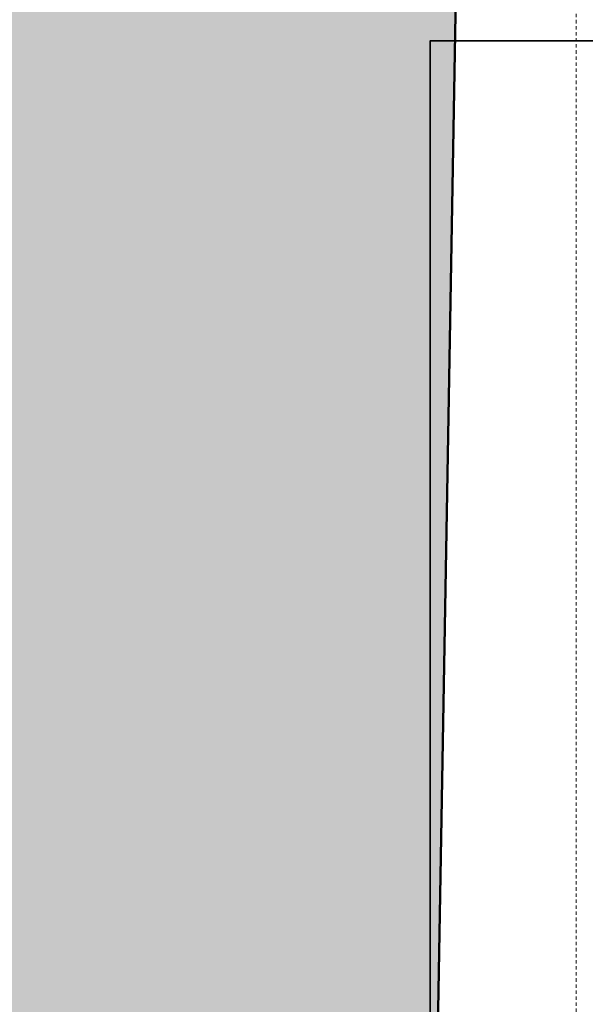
# Model space of a CAD drawing. Header units: millimetres. Extents: x -25972 to 4516, y -2839 to 20217.
# Tile 15 of 114: x -20376 to -19956, y 2759 to 3489. Entities that reach past the tile are written whole.
import ezdxf

# ---------------------------------------------------------------- set-up
doc = ezdxf.new("R2010")
doc.units = ezdxf.units.MM
doc.header["$MEASUREMENT"] = 0
doc.linetypes.add('Čárkovaná M', pattern=[4.5, 2.5, -2])
for name, color, linetype in [('7._POHLED ZÁPADNÍ_1_Konstrukce - nosné', 7, 'Continuous'), ('7._POHLED ZÁPADNÍ_1_TZB - elektroinstalace', 7, 'Continuous'), ('7._POHLED ZÁPADNÍ_1_TZB - ZTI', 7, 'Continuous'), ('7._POHLED ZÁPADNÍ_1_Výplně – Řezové', 7, 'Continuous')]:
    doc.layers.add(name, color=color, linetype=linetype)

msp = doc.modelspace()

# ---------------------------------------------------------------- hatches: boundary and pattern name
at = {"layer": '7._POHLED ZÁPADNÍ_1_Výplně – Řezové', "linetype": 'Continuous', "lineweight": 13}
msp.add_hatch(color=254, dxfattribs=at).paths.add_polyline_path([(-20428.28, 3427.35), (-20442.86, 2590.73), (-20067.92, 2584.2), (-20046.13, 3834.15), (-20421.07, 3840.68), (-20423.92, 3677.35), (-20423.92, 3427.35)])

# ---------------------------------------------------------------- linework, layer by layer
at = {"layer": '7._POHLED ZÁPADNÍ_1_Konstrukce - nosné', "color": 7, "linetype": 'Continuous', "lineweight": 50, "flags": 128}
msp.add_lwpolyline([(-20067.92, 2584.2), (-20046.13, 3834.15)], dxfattribs=at)
at = {"layer": '7._POHLED ZÁPADNÍ_1_TZB - elektroinstalace', "color": 92, "linetype": 'Continuous', "lineweight": 35, "true_color": 0x00d700, "flags": 128}
msp.add_lwpolyline([(-19820.97, 848.6), (-19820.97, 723.6), (-20070.97, 723.6), (-20070.97, 2161.1), (-20070.97, 3473.6), (-17570.97, 3473.6)], dxfattribs=at)
at = {"layer": '7._POHLED ZÁPADNÍ_1_TZB - ZTI', "color": 211, "linetype": 'Čárkovaná M', "lineweight": 20, "true_color": 0xff66ff}
msp.add_line((-19962.42, 3952.57), (-19962.42, 810), dxfattribs=at)

doc.saveas('drawing.dxf')
